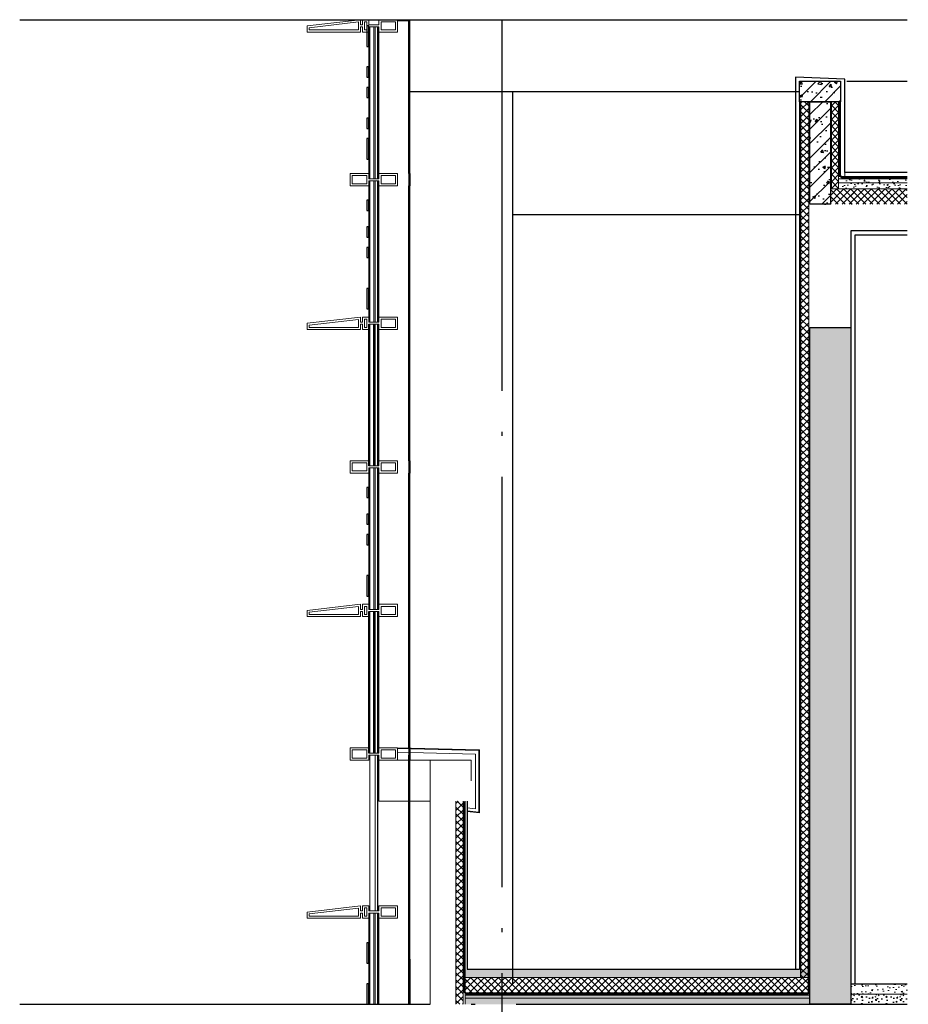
# Model space of a CAD drawing. Extents: x 1147314 to 1218578, y -272074 to -241968.
# Tile 31 of 47: x 1182139 to 1186470, y -251393 to -246593. Entities that reach past the tile are written whole.
import ezdxf

# ---------------------------------------------------------------- set-up
doc = ezdxf.new("R2010")
doc.units = 0
doc.header["$LTSCALE"] = 1000
doc.header["$MEASUREMENT"] = 0
doc.linetypes.add('230303生产综合楼-平面图_t8$0$DOTE', pattern=[2.42, 2, -0.2, 0.02, -0.2])
doc.linetypes.add('DASH', pattern=[0.35, 0.25, -0.1])
for name, color, linetype in [('A-DOOR-FIRE', 4, 'Continuous'), ('A-SECT-SURF', 6, 'Continuous'), ('A-看线', 115, 'Continuous'), ('DOTE', 1, 'Continuous'), ('LY_MC_section A', 140, 'Continuous'), ('PUB_HATCH', 8, 'Continuous'), ('SURFACE', 6, 'Continuous'), ('WALL', 255, 'Continuous'), ('墙身保温', 21, 'Continuous'), ('墙身抹灰', 6, 'Continuous')]:
    doc.layers.add(name, color=color, linetype=linetype)
for name, color, linetype, lineweight in [('A-WALL-INSL', 241, 'Continuous', 0), ('WALL-CURT-GLAZ', 120, 'Continuous', 0), ('WALL-CURT-METL', 211, 'Continuous', 0), ('墙身分层线', 253, 'Continuous', 18)]:
    doc.layers.add(name, color=color, linetype=linetype, lineweight=lineweight)

# ---------------------------------------------------------------- blocks, each defined once
blk = doc.blocks.new('A$C42b86bd6')
at = {"layer": 'A-看线'}
for points in [[(286, 0), (286, -60)], [(290, 0), (290, -60)]]:
    blk.add_lwpolyline(points, dxfattribs=at)
at = {"layer": 'WALL-CURT-METL'}
for points in [[(230, -60), (230, 0), (140, 0), (140, -25), (90, -25), (90, 0), (0, 0), (0, -60), (90, -60), (90, -35), (140, -35), (140, -60)], [(80, -25), (80, -10), (10, -10), (10, -50), (80, -50)], [(220, -50), (220, -10), (150, -10), (150, -35), (150, -50)]]:
    blk.add_lwpolyline(points, close=True, dxfattribs=at)
blk = doc.blocks.new('A$C37e4a2ef')
at = {"layer": 'A-看线'}
for points in [[(196, -60), (196, 0)], [(200, -60), (200, 0)]]:
    blk.add_lwpolyline(points, dxfattribs=at)
at = {"layer": 'WALL-CURT-METL'}
for points in [[(140, -60), (50, -60), (50, -35), (0, -35), (0, -60), (-30, -60), (-30, -35), (-40, -35), (-40, -60), (-300, -60), (-300, -30), (-40, 0), (-40, -25), (-30, -25), (-30, 0), (0, 0), (0, -25), (50, -25), (50, 0), (140, 0)], [(-50, -50), (-50, -11.2), (-290, -38.9), (-290, -50)], [(-20, -10), (-10, -10), (-10, -50), (-20, -50)], [(130, -25), (130, -10), (60, -10), (60, -50), (130, -50)]]:
    blk.add_lwpolyline(points, close=True, dxfattribs=at)
blk = doc.blocks.new('A$C827e71c0')
at = {"layer": 'A-DOOR-FIRE'}
blk.add_blockref('A$C42b86bd6', (-90, 0), dxfattribs=at)
blk = doc.blocks.new('A$Cb5ae1680')
at = {"layer": 'A-看线'}
for points in [[(44, 0), (44, 690)], [(50, 0), (50, 690)], [(196, 25), (196, 665)], [(200, 25), (200, 665)]]:
    blk.add_lwpolyline(points, dxfattribs=at)
at = {"layer": 'LY_MC_section A'}
for points in [[(0, 0), (0, 690)], [(6, 0), (6, 690)], [(25, 0), (25, 690)], [(31, 0), (31, 690)]]:
    blk.add_lwpolyline(points, dxfattribs=at)
blk = doc.blocks.new('A$C071d96ed')
at = {"layer": 'A-看线'}
for points in [[(44, -690), (44, 0)], [(50, -690), (50, 0)], [(196, -665), (196, -25)], [(200, -665), (200, -25)]]:
    blk.add_lwpolyline(points, dxfattribs=at)
at = {"layer": 'WALL-CURT-GLAZ'}
for p, q in [((0, -690), (0, 0)), ((6, -690), (6, 0)), ((25, -690), (25, 0)), ((31, -690), (31, 0))]:
    blk.add_line(p, q, dxfattribs=at)
blk = doc.blocks.new('A$C38d1714a')
at = {"layer": 'A-WALL-INSL'}
blk.add_lwpolyline([(0, 0), (250, 0), (250, -200), (0, -200)], close=True, dxfattribs=at)

msp = doc.modelspace()

# ---------------------------------------------------------------- hatches: boundary and pattern name
at = {"layer": 'PUB_HATCH'}
h = msp.add_hatch(dxfattribs=at)
h.set_pattern_fill('钢筋混凝土', color=256, scale=20, style=0)
h.set_pattern_definition([(45, (23594.324, -61291.733), (-35.355339, 35.355339), []), (50, (23594.32, -61291.73), (143.452037, -12.550427), [15, -165]), (355, (23594.32, -61291.73), (-27.750267, 150.438427), [12, -132]), (100.4514, (23606.28, -61292.78), (115.701876, 137.887908), [12.748038, -140.228422]), (46.1842, (23594.32, -61251.73), (213.44821, -33.103803), [22.5, -247.5]), (96.6356, (23612.11, -61254.5), (186.93254, 194.823574), [19.122058, -210.3426]), (351.1842, (23594.32, -61251.73), (186.93239, 194.82372), [18, -198]), (21, (23614.32, -61261.73), (119.38141, -80.523778), [15, -165]), (326, (23614.32, -61261.73), (48.663066, 145.030009), [12, -132]), (71.4514, (23624.27, -61268.44), (168.044526, 64.5061), [12.748038, -140.228422]), (37.5, (23594.324, -61291.733), (2.431971, 66.5787708), [0, -130.4, 0, -134, 0, -132.5]), (7.5, (23594.32, -61291.73), (52.6139075, 78.8823424), [0, -76.4, 0, -127.4, 0, -50.5]), (327.5, (23549.724, -61291.733), (106.7644872, -4.5109743), [0, -50, 0, -156, 0, -207]), (317.5, (23529.72, -61291.73), (116.637234, 20.0209965), [0, -65, 0, -103.6, 0, -147])])
h.paths.add_polyline_path([(1185940.1, -246892.7), (1186140.1, -246892.7), (1186140.1, -246992.5), (1185940.1, -246992.5)])
h = msp.add_hatch(dxfattribs=at)
h.set_pattern_fill('钢筋混凝土', color=256, scale=20, style=0)
h.set_pattern_definition([(45, (23594.32, -61291.733), (-35.355339, 35.355339), []), (50, (23594.32, -61291.73), (143.452037, -12.550427), [15, -165]), (355, (23594.32, -61291.73), (-27.750267, 150.438427), [12, -132]), (100.4514, (23606.27, -61292.78), (115.701876, 137.887908), [12.748038, -140.228422]), (46.1842, (23594.32, -61251.73), (213.44821, -33.103803), [22.5, -247.5]), (96.6356, (23612.1, -61254.5), (186.93254, 194.823574), [19.122058, -210.3426]), (351.1842, (23594.32, -61251.73), (186.93239, 194.82372), [18, -198]), (21, (23614.32, -61261.73), (119.38141, -80.523778), [15, -165]), (326, (23614.32, -61261.73), (48.663066, 145.030009), [12, -132]), (71.4514, (23624.27, -61268.44), (168.044526, 64.5061), [12.748038, -140.228422]), (37.5, (23594.32, -61291.733), (2.431971, 66.5787708), [0, -130.4, 0, -134, 0, -132.5]), (7.5, (23594.32, -61291.73), (52.6139075, 78.8823424), [0, -76.4, 0, -127.4, 0, -50.5]), (327.5, (23549.72, -61291.733), (106.7644872, -4.5109743), [0, -50, 0, -156, 0, -207]), (317.5, (23529.72, -61291.73), (116.637234, 20.0209965), [0, -65, 0, -103.6, 0, -147])])
h.paths.add_polyline_path([(1185940.1, -246892.7), (1186140.1, -246892.7), (1186140.1, -246992.5), (1185940.1, -246992.5)])
h = msp.add_hatch(dxfattribs=at)
h.set_pattern_fill('钢筋混凝土', color=256, scale=20, style=0)
h.set_pattern_definition([(45, (-1019406.714, 123325.574), (-35.3553391, 35.3553391), []), (50, (-1019406.71, 123325.57), (143.4520365, -12.550427), [15, -165]), (355, (-1019406.71, 123325.57), (-27.750267, 150.438427), [12, -132]), (100.4514, (-1019394.76, 123324.53), (115.701876, 137.887908), [12.748038, -140.228422]), (46.1842, (-1019406.71, 123365.57), (213.44821, -33.103803), [22.5, -247.5]), (96.6356, (-1019388.93, 123362.82), (186.932541, 194.823574), [19.122058, -210.3426]), (351.1842, (-1019406.71, 123365.57), (186.93239, 194.82372), [18, -198]), (21, (-1019386.71, 123355.57), (119.3814104, -80.523778), [15, -165]), (326, (-1019386.71, 123355.57), (48.663066, 145.030009), [12, -132]), (71.4514, (-1019376.77, 123348.86), (168.044526, 64.506099), [12.748038, -140.228422]), (37.5, (-1019406.714, 123325.574), (2.4319711, 66.5787708), [0, -130.4, 0, -134, 0, -132.5]), (7.5, (-1019406.714, 123325.574), (52.6139075, 78.8823424), [0, -76.4, 0, -127.4, 0, -50.5]), (327.5, (-1019451.314, 123325.574), (106.7644872, -4.5109743), [0, -50, 0, -156, 0, -207]), (317.5, (-1019471.31, 123325.57), (116.637234, 20.0209965), [0, -65, 0, -103.6, 0, -147])])
h.paths.add_polyline_path([(1185990.1, -246992.5), (1186090.1, -246992.5), (1186090.1, -247492.7), (1185990.1, -247492.7)])
h = msp.add_hatch(dxfattribs=at)
h.set_pattern_fill('加气混凝土', color=256, scale=20, style=0)
h.set_pattern_definition([(0, (-1019335.9, 118422.37), (120, 240), [0, -240]), (0, (-1019476.3, 118389.97), (120, 240), [0, -240]), (0, (-1019398.3, 118387.57), (120, 240), [0, -240]), (0, (-1019313.1, 118458.37), (120, 240), [0, -240]), (0, (-1019412.7, 118375.57), (120, 240), [0, -240]), (0, (-1019289.1, 118609.57), (120, 240), [0, -240]), (0, (-1019362.3, 118590.37), (120, 240), [0, -240]), (0, (-1019323.9, 118560.37), (120, 240), [0, -240]), (0, (-1019519.5, 118555.57), (120, 240), [0, -240]), (0, (-1019401.9, 118544.77), (120, 240), [0, -240]), (0, (-1019447.5, 118483.57), (120, 240), [0, -240]), (0, (-1019445.1, 118393.57), (120, 240), [0, -240]), (0, (-1019355.1, 118383.97), (120, 240), [0, -240]), (0, (-1019289.1, 118489.57), (120, 240), [0, -240]), (0, (-1019513.5, 118452.37), (120, 240), [0, -240]), (0, (-1019493.1, 118493.17), (120, 240), [0, -240]), (0, (-1019399.5, 118476.37), (120, 240), [0, -240]), (0, (-1019433.1, 118441.57), (120, 240), [0, -240]), (0, (-1019452.3, 118520.77), (120, 240), [0, -240]), (0, (-1019422.3, 118610.77), (120, 240), [0, -240]), (0, (-1019503.9, 118401.97), (120, 240), [0, -240]), (0, (-1019371.9, 118561.57), (120, 240), [0, -240]), (0, (-1019483.5, 118565.17), (120, 240), [0, -240]), (0, (-1019502.7, 118596.37), (120, 240), [0, -240]), (130.601294, (-1019303.854, 118534.425), (-599.99999337, 720.00000315), [10.536622, -4414.8444]), (18.4349488, (-1019320.997, 118538.996), (599.9999978, 239.9999982), [10.842096, -1507.05116]), (90, (-1019321, 118528.71), (120, 240), [10.285714, -469.71426]), (161.565051, (-1019310.71, 118525.282), (-600.000003, 239.9999821), [10.842096, -1507.05116]), (53.1301023, (-1019310.71, 118525.28), (120.0000002, 239.9999999), [11.428572, -1188.5714]), (135, (-1019301.57, 118403), (-120.0000145, 239.9999838), [9.697464, -669.12504]), (45, (-1019315.28, 118403), (119.9999992, 239.999999), [9.697464, -669.12504]), (135, (-1019308.425, 118396.14), (-120.0000145, 239.9999838), [9.697464, -669.12504]), (45, (-1019308.425, 118396.14), (119.9999992, 239.999999), [9.697464, -669.12504]), (116.565051, (-1019417, 118564.14), (-2e-05, 479.999987), [12.77753, -255.5506]), (180, (-1019422.7, 118575.57), (-120, 240), [13.714286, -226.2857]), (63.434949, (-1019442.14, 118564.14), (1e-06, 479.999998), [12.77753, -255.5506]), (116.565051, (-1019436.43, 118552.7), (-2e-05, 479.999987), [12.77753, -255.5506]), (0, (-1019436.43, 118552.7), (120, 240), [13.714286, -226.2857]), (63.434949, (-1019422.71, 118552.7), (1e-06, 479.999998), [12.77753, -255.5506]), (107.102728, (-1019326.711, 118482.996), (-359.999986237, 1200.000001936), [15.544538, -6513.161]), (143.972626, (-1019331.282, 118497.853), (-2279.9999711, 1679.9999981), [15.544538, -3248.808]), (180, (-1019343.85, 118507), (-120, 240), [14.857142, -225.14284]), (36.0273733, (-1019371.282, 118497.853), (2279.99998315, 1679.99998189), [15.544538, -3248.808]), (71.5650511, (-1019375.854, 118484.14), (360.00000185, 1199.99999793), [14.456126, -1503.43712]), (107.102728, (-1019371.2825, 118469.282), (-359.999986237, 1200.000001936), [15.544538, -6513.161]), (143.972626, (-1019358.711, 118460.14), (-2279.9999711, 1679.9999981), [15.544538, -3248.808]), (0, (-1019358.7, 118460.14), (120, 240), [14.857142, -225.14284]), (36.0273733, (-1019343.854, 118460.14), (2279.99998315, 1679.99998189), [15.544538, -3248.808]), (71.5650511, (-1019331.282, 118469.282), (360.00000185, 1199.99999793), [14.456126, -1503.43712]), (150.255118, (-1019324.425, 118594.996), (-360.00000085, 239.99999703), [9.214008, -1925.72784]), (90, (-1019332.43, 118590.42), (120, 240), [9.142858, -470.8571]), (29.7448813, (-1019332.425, 118590.425), (360.0000002, 239.99999888), [9.214008, -1925.72784]), (116.565051, (-1019380.43, 118424.7), (-2e-05, 479.999987), [12.77753, -255.5506]), (168.690067, (-1019386.14, 118436.14), (-1080.0000008, 239.99999398), [11.654902, -2435.8742]), (41.1859251, (-1019406.711, 118430.425), (2999.999981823, 2639.999976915), [12.148738, -5090.3208]), (90, (-1019406.71, 118419), (120, 240), [11.428572, -468.5714]), (138.814074, (-1019397.568, 118410.996), (-2999.999946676, 2640.000016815), [12.148738, -5090.3208]), (16.6992442, (-1019397.568, 118410.996), (3959.999970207, 1199.99998743), [11.93178, -4999.415]), (60.9453959, (-1019386.14, 118414.425), (119.99999968, 239.99999788), [11.766434, -4930.1358]), (109.983106, (-1019480.997, 118525.282), (-600.00000226, 1679.999995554), [13.3768, -5604.879]), (155.556045, (-1019485.568, 118537.853), (-1560.000005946, 719.99998504), [13.809194, -5786.0526]), (24.4439547, (-1019510.711, 118537.853), (1560.00000078, 719.999996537), [13.809194, -5786.0526]), (70.0168934, (-1019515.282, 118525.282), (600.00000181, 1679.99999583), [13.3768, -5604.879]), (109.983106, (-1019510.711, 118512.711), (-600.00000226, 1679.999995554), [13.3768, -5604.879]), (160.016893, (-1019498.14, 118508.14), (-600.00000035, 239.99998907), [13.3768, -2795.751]), (19.9831065, (-1019498.14, 118508.14), (599.9999967, 239.99999962), [13.3768, -2795.751]), (70.0168934, (-1019485.568, 118512.711), (600.00000181, 1679.99999583), [13.3768, -5604.879]), (122.005383, (-1019391.854, 118503.568), (-120.0000161, 239.99998775), [10.781693, -2253.3736]), (18.4349488, (-1019407.854, 118509.282), (599.9999978, 239.9999982), [10.842096, -1507.05116]), (90, (-1019407.85, 118499), (120, 240), [10.285714, -469.71426]), (161.565051, (-1019397.57, 118495.568), (-600.000003, 239.9999821), [10.842096, -1507.05116]), (54.4623222, (-1019397.568, 118495.568), (839.99999878, 1199.9999982), [9.831228, -4119.2846]), (116.565051, (-1019461.57, 118445.28), (-2e-05, 479.999987), [12.77753, -255.5506]), (180, (-1019467.28, 118456.7), (-120, 240), [12.571428, -227.42856]), (59.0362434, (-1019486.711, 118445.282), (120.0000004, 239.99999884), [13.32789, -2785.5288]), (120.963756, (-1019479.854, 118433.853), (-120.0000164, 239.99998898), [13.32789, -2785.5288]), (0, (-1019479.85, 118433.85), (120, 240), [12.571428, -227.42856]), (63.434949, (-1019467.28, 118433.85), (1e-06, 479.999998), [12.77753, -255.5506])])
h.paths.add_polyline_path([(1185990.1, -248092.7), (1186190.1, -248092.7), (1186190.1, -251392.7), (1185990.1, -251392.7)])
h = msp.add_hatch(dxfattribs=at)
h.set_pattern_fill('加气混凝土', color=256, scale=10, style=0)
h.set_pattern_definition([(0, (31537.29, -30923.52), (60, 120), [0, -120]), (0, (31467.09, -30939.72), (60, 120), [0, -120]), (0, (31506.09, -30940.92), (60, 120), [0, -120]), (0, (31548.69, -30905.52), (60, 120), [0, -120]), (0, (31498.89, -30946.92), (60, 120), [0, -120]), (0, (31560.69, -30829.92), (60, 120), [0, -120]), (0, (31524.09, -30839.52), (60, 120), [0, -120]), (0, (31543.29, -30854.52), (60, 120), [0, -120]), (0, (31445.49, -30856.92), (60, 120), [0, -120]), (0, (31504.29, -30862.32), (60, 120), [0, -120]), (0, (31481.49, -30892.92), (60, 120), [0, -120]), (0, (31482.69, -30937.92), (60, 120), [0, -120]), (0, (31527.69, -30942.72), (60, 120), [0, -120]), (0, (31560.69, -30889.92), (60, 120), [0, -120]), (0, (31448.49, -30908.52), (60, 120), [0, -120]), (0, (31458.69, -30888.12), (60, 120), [0, -120]), (0, (31505.49, -30896.52), (60, 120), [0, -120]), (0, (31488.69, -30913.92), (60, 120), [0, -120]), (0, (31479.09, -30874.32), (60, 120), [0, -120]), (0, (31494.09, -30829.32), (60, 120), [0, -120]), (0, (31453.29, -30933.72), (60, 120), [0, -120]), (0, (31519.29, -30853.92), (60, 120), [0, -120]), (0, (31463.49, -30852.12), (60, 120), [0, -120]), (0, (31453.89, -30836.52), (60, 120), [0, -120]), (130.601294, (31553.3207, -30867.492), (-299.999996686, 360.000001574), [5.268311, -2207.4222]), (18.4349488, (31544.75, -30865.206), (299.9999989, 119.9999991), [5.421048, -753.52558]), (90, (31544.75, -30870.35), (60, 120), [5.142857, -234.85713]), (161.565051, (31549.892, -30872.063), (-300.0000015, 119.99999105), [5.421048, -753.52558]), (53.1301023, (31549.892, -30872.063), (60.0000001, 119.99999994), [5.714286, -594.2857]), (135, (31554.464, -30933.206), (-60.0000073, 119.9999919), [4.848732, -334.56252]), (45, (31547.606, -30933.206), (59.9999996, 119.9999995), [4.848732, -334.56252]), (135, (31551.035, -30936.635), (-60.0000073, 119.9999919), [4.848732, -334.56252]), (45, (31551.035, -30936.635), (59.9999996, 119.9999995), [4.848732, -334.56252]), (116.565051, (31496.75, -30852.63), (-1e-05, 239.999993), [6.388765, -127.7753]), (180, (31493.89, -30846.92), (-60, 120), [6.857143, -113.14285]), (63.434949, (31484.18, -30852.63), (5e-07, 239.999999), [6.388765, -127.7753]), (116.565051, (31487.03, -30858.35), (-1e-05, 239.999993), [6.388765, -127.7753]), (0, (31487.03, -30858.35), (60, 120), [6.857143, -113.14285]), (63.434949, (31493.89, -30858.35), (5e-07, 239.999999), [6.388765, -127.7753]), (107.102728, (31541.892, -30893.2063), (-179.999993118, 600.000000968), [7.772269, -3256.5805]), (143.972626, (31539.606, -30885.778), (-1139.99998555, 839.99999905), [7.772269, -1624.404]), (180, (31533.32, -30881.21), (-60, 120), [7.428571, -112.57142]), (36.0273733, (31519.606, -30885.778), (1139.999991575, 839.999990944), [7.772269, -1624.404]), (71.5650511, (31517.32, -30892.635), (180.00000092, 599.99999897), [7.228063, -751.71856]), (107.102728, (31519.6064, -30900.0635), (-179.999993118, 600.000000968), [7.772269, -3256.5805]), (143.972626, (31525.892, -30904.635), (-1139.99998555, 839.99999905), [7.772269, -1624.404]), (0, (31525.89, -30904.63), (60, 120), [7.428571, -112.57142]), (36.0273733, (31533.321, -30904.635), (1139.999991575, 839.999990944), [7.772269, -1624.404]), (71.5650511, (31539.606, -30900.063), (180.00000092, 599.99999897), [7.228063, -751.71856]), (150.255118, (31543.035, -30837.206), (-180.00000043, 119.99999851), [4.607004, -962.86392]), (90, (31539.035, -30839.49), (60, 120), [4.571429, -235.42855]), (29.7448813, (31539.035, -30839.492), (180.0000001, 119.99999944), [4.607004, -962.86392]), (116.565051, (31515.03, -30922.35), (-1e-05, 239.999993), [6.388765, -127.7753]), (168.690067, (31512.178, -30916.635), (-540.0000004, 119.99999699), [5.827451, -1217.9371]), (41.1859251, (31501.892, -30919.492), (1499.999990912, 1319.999988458), [6.074369, -2545.1604]), (90, (31501.89, -30925.206), (60, 120), [5.714286, -234.2857]), (138.814074, (31506.4635, -30929.2063), (-1499.999973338, 1320.000008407), [6.074369, -2545.1604]), (16.6992442, (31506.4635, -30929.2063), (1979.999985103, 599.999993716), [5.96589, -2499.7075]), (60.9453959, (31512.178, -30927.492), (59.99999984, 119.999998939), [5.883217, -2465.0679]), (109.983106, (31464.749, -30872.0635), (-300.00000113, 839.999997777), [6.6884, -2802.4395]), (155.556045, (31462.4635, -30865.7777), (-780.000002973, 359.99999252), [6.904597, -2893.0263]), (24.4439547, (31449.892, -30865.7777), (780.00000039, 359.999998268), [6.904597, -2893.0263]), (70.0168934, (31447.6064, -30872.0635), (300.000000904, 839.999997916), [6.6884, -2802.4395]), (109.983106, (31449.892, -30878.349), (-300.00000113, 839.999997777), [6.6884, -2802.4395]), (160.016893, (31456.178, -30880.635), (-300.00000018, 119.99999453), [6.6884, -1397.8755]), (19.9831065, (31456.178, -30880.635), (299.99999835, 119.99999981), [6.6884, -1397.8755]), (70.0168934, (31462.4635, -30878.349), (300.000000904, 839.999997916), [6.6884, -2802.4395]), (122.005383, (31509.321, -30882.92), (-60.00000805, 119.99999387), [5.390846, -1126.6868]), (18.4349488, (31501.32, -30880.063), (299.9999989, 119.9999991), [5.421048, -753.52558]), (90, (31501.32, -30885.206), (60, 120), [5.142857, -234.85713]), (161.565051, (31506.464, -30886.92), (-300.0000015, 119.99999105), [5.421048, -753.52558]), (54.4623222, (31506.4635, -30886.9206), (419.99999939, 599.9999991), [4.915614, -2059.6423]), (116.565051, (31474.46, -30912.06), (-1e-05, 239.999993), [6.388765, -127.7753]), (180, (31471.61, -30906.35), (-60, 120), [6.285714, -113.71428]), (59.0362434, (31461.892, -30912.063), (60.000000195, 119.99999942), [6.663946, -1392.7644]), (120.963756, (31465.321, -30917.778), (-60.0000082, 119.99999449), [6.663946, -1392.7644]), (0, (31465.32, -30917.78), (60, 120), [6.285714, -113.71428]), (63.434949, (31471.61, -30917.78), (5e-07, 239.999999), [6.388765, -127.7753])])
h.paths.add_polyline_path([(1185990.1, -251392.7), (1185990.1, -251362.7), (1184310.1, -251362.7), (1184310.1, -251392.7)])
h = msp.add_hatch(dxfattribs=at)
h.set_pattern_fill('加气混凝土', color=256, scale=10, style=0)
h.set_pattern_definition([(0, (34230.28, -30786.74), (60, 120), [0, -120]), (0, (34160.08, -30802.94), (60, 120), [0, -120]), (0, (34199.08, -30804.14), (60, 120), [0, -120]), (0, (34241.68, -30768.74), (60, 120), [0, -120]), (0, (34191.88, -30810.14), (60, 120), [0, -120]), (0, (34253.68, -30693.14), (60, 120), [0, -120]), (0, (34217.08, -30702.74), (60, 120), [0, -120]), (0, (34236.28, -30717.74), (60, 120), [0, -120]), (0, (34138.48, -30720.14), (60, 120), [0, -120]), (0, (34197.28, -30725.54), (60, 120), [0, -120]), (0, (34174.48, -30756.14), (60, 120), [0, -120]), (0, (34175.68, -30801.14), (60, 120), [0, -120]), (0, (34220.68, -30805.94), (60, 120), [0, -120]), (0, (34253.68, -30753.14), (60, 120), [0, -120]), (0, (34141.48, -30771.74), (60, 120), [0, -120]), (0, (34151.68, -30751.34), (60, 120), [0, -120]), (0, (34198.48, -30759.74), (60, 120), [0, -120]), (0, (34181.68, -30777.14), (60, 120), [0, -120]), (0, (34172.08, -30737.54), (60, 120), [0, -120]), (0, (34187.08, -30692.54), (60, 120), [0, -120]), (0, (34146.28, -30796.94), (60, 120), [0, -120]), (0, (34212.28, -30717.14), (60, 120), [0, -120]), (0, (34156.48, -30715.34), (60, 120), [0, -120]), (0, (34146.88, -30699.74), (60, 120), [0, -120]), (130.601294, (34246.3045, -30730.715), (-299.999996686, 360.000001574), [5.268311, -2207.4222]), (18.4349488, (34237.733, -30728.43), (299.9999989, 119.9999991), [5.421048, -753.52558]), (90, (34237.733, -30733.57), (60, 120), [5.142857, -234.85713]), (161.565051, (34242.876, -30735.287), (-300.0000015, 119.99999105), [5.421048, -753.52558]), (53.1301023, (34242.876, -30735.287), (60.0000001, 119.99999994), [5.714286, -594.2857]), (135, (34247.447, -30796.43), (-60.0000073, 119.9999919), [4.848732, -334.56252]), (45, (34240.59, -30796.43), (59.9999996, 119.9999995), [4.848732, -334.56252]), (135, (34244.02, -30799.86), (-60.0000073, 119.9999919), [4.848732, -334.56252]), (45, (34244.02, -30799.86), (59.9999996, 119.9999995), [4.848732, -334.56252]), (116.565051, (34189.73, -30715.86), (-1e-05, 239.999993), [6.388765, -127.7753]), (180, (34186.88, -30710.14), (-60, 120), [6.857143, -113.14285]), (63.434949, (34177.16, -30715.86), (5e-07, 239.999999), [6.388765, -127.7753]), (116.565051, (34180.02, -30721.57), (-1e-05, 239.999993), [6.388765, -127.7753]), (0, (34180.02, -30721.57), (60, 120), [6.857143, -113.14285]), (63.434949, (34186.88, -30721.57), (5e-07, 239.999999), [6.388765, -127.7753]), (107.102728, (34234.876, -30756.4296), (-179.999993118, 600.000000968), [7.772269, -3256.5805]), (143.972626, (34232.59, -30749.001), (-1139.99998555, 839.99999905), [7.772269, -1624.404]), (180, (34226.3, -30744.43), (-60, 120), [7.428571, -112.57142]), (36.0273733, (34212.59, -30749.001), (1139.999991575, 839.999990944), [7.772269, -1624.404]), (71.5650511, (34210.304, -30755.858), (180.00000092, 599.99999897), [7.228063, -751.71856]), (107.102728, (34212.59, -30763.2867), (-179.999993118, 600.000000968), [7.772269, -3256.5805]), (143.972626, (34218.876, -30767.858), (-1139.99998555, 839.99999905), [7.772269, -1624.404]), (0, (34218.88, -30767.86), (60, 120), [7.428571, -112.57142]), (36.0273733, (34226.3045, -30767.858), (1139.999991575, 839.999990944), [7.772269, -1624.404]), (71.5650511, (34232.59, -30763.287), (180.00000092, 599.99999897), [7.228063, -751.71856]), (150.255118, (34236.019, -30700.43), (-180.00000043, 119.99999851), [4.607004, -962.86392]), (90, (34232.02, -30702.715), (60, 120), [4.571429, -235.42855]), (29.7448813, (34232.019, -30702.715), (180.0000001, 119.99999944), [4.607004, -962.86392]), (116.565051, (34208.02, -30785.57), (-1e-05, 239.999993), [6.388765, -127.7753]), (168.690067, (34205.162, -30779.858), (-540.0000004, 119.99999699), [5.827451, -1217.9371]), (41.1859251, (34194.876, -30782.715), (1499.999990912, 1319.999988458), [6.074369, -2545.1604]), (90, (34194.876, -30788.43), (60, 120), [5.714286, -234.2857]), (138.814074, (34199.4473, -30792.4296), (-1499.999973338, 1320.000008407), [6.074369, -2545.1604]), (16.6992442, (34199.4473, -30792.4296), (1979.999985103, 599.999993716), [5.96589, -2499.7075]), (60.9453959, (34205.1616, -30790.715), (59.99999984, 119.999998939), [5.883217, -2465.0679]), (109.983106, (34157.733, -30735.2867), (-300.00000113, 839.999997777), [6.6884, -2802.4395]), (155.556045, (34155.4473, -30729.001), (-780.000002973, 359.99999252), [6.904597, -2893.0263]), (24.4439547, (34142.876, -30729.001), (780.00000039, 359.999998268), [6.904597, -2893.0263]), (70.0168934, (34140.59, -30735.2867), (300.000000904, 839.999997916), [6.6884, -2802.4395]), (109.983106, (34142.876, -30741.5724), (-300.00000113, 839.999997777), [6.6884, -2802.4395]), (160.016893, (34149.162, -30743.858), (-300.00000018, 119.99999453), [6.6884, -1397.8755]), (19.9831065, (34149.162, -30743.858), (299.99999835, 119.99999981), [6.6884, -1397.8755]), (70.0168934, (34155.4473, -30741.5724), (300.000000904, 839.999997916), [6.6884, -2802.4395]), (122.005383, (34202.304, -30746.144), (-60.00000805, 119.99999387), [5.390846, -1126.6868]), (18.4349488, (34194.304, -30743.287), (299.9999989, 119.9999991), [5.421048, -753.52558]), (90, (34194.304, -30748.43), (60, 120), [5.142857, -234.85713]), (161.565051, (34199.447, -30750.144), (-300.0000015, 119.99999105), [5.421048, -753.52558]), (54.4623222, (34199.447, -30750.144), (419.99999939, 599.9999991), [4.915614, -2059.6423]), (116.565051, (34167.45, -30775.29), (-1e-05, 239.999993), [6.388765, -127.7753]), (180, (34164.59, -30769.57), (-60, 120), [6.285714, -113.71428]), (59.0362434, (34154.876, -30775.287), (60.000000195, 119.99999942), [6.663946, -1392.7644]), (120.963756, (34158.304, -30781.001), (-60.0000082, 119.99999449), [6.663946, -1392.7644]), (0, (34158.3, -30781), (60, 120), [6.285714, -113.71428]), (63.434949, (34164.59, -30781), (5e-07, 239.999999), [6.388765, -127.7753])])
h.paths.add_polyline_path([(1186465.1, -251392.7), (1186465.1, -251342.7), (1186190.1, -251342.7), (1186190.1, -251392.7)])
at = {"layer": '墙身保温'}
h = msp.add_hatch(dxfattribs=at)
h.set_pattern_fill('ANSI37', color=256, scale=15, style=0)
h.set_pattern_definition([(45, (7383.777, -5276.613), (-16.83798023, 16.83798023), []), (135, (7383.777, -5276.613), (-16.83798023, -16.83798023), [])])
h.paths.add_polyline_path([(1185945.2, -246992.5), (1185985.1, -246992.5), (1185985.1, -251261.7), (1185945, -251261.7)])
h = msp.add_hatch(dxfattribs=at)
h.set_pattern_fill('ANSI37', color=256, scale=15, style=0)
h.set_pattern_definition([(45, (6999.951, -4476.613), (-16.83798023, 16.83798023), []), (135, (6999.951, -4476.613), (-16.83798023, -16.83798023), [])])
h.paths.add_polyline_path([(1186095.1, -246992.5), (1186130.1, -246992.5), (1186130.1, -247417.7), (1186095.1, -247417.7)])
h = msp.add_hatch(dxfattribs=at)
h.set_pattern_fill('ANSI37', color=256, scale=15, style=0)
h.set_pattern_definition([(45, (29722.678, -27042.92), (-16.83798023, 16.83798023), []), (135, (29722.678, -27042.92), (-16.83798023, -16.83798023), [])])
h.paths.add_polyline_path([(1186465.1, -247492.7), (1186465.1, -247417.7), (1186090.1, -247417.7), (1186090.1, -247492.7)])
h = msp.add_hatch(dxfattribs=at)
h.set_pattern_fill('ANSI37', color=256, scale=15, style=0)
h.set_pattern_definition([(45, (29722.678, -27042.92), (-16.83798023, 16.83798023), []), (135, (29722.678, -27042.92), (-16.83798023, -16.83798023), [])])
h.paths.add_polyline_path([(1186465.1, -247492.7), (1186465.1, -247417.7), (1186190.1, -247417.7), (1186190.1, -247492.7)])
h = msp.add_hatch(dxfattribs=at)
h.set_pattern_fill('ANSI37', color=256, scale=15, style=0)
h.set_pattern_definition([(45, (27857.695, -30551.919), (-16.83798023, 16.83798023), []), (135, (27857.695, -30551.919), (-16.83798023, -16.83798023), [])])
h.paths.add_polyline_path([(1184300.1, -250402.7), (1184265.1, -250402.7), (1184265.1, -251392.7), (1184300.1, -251392.7)])
h = msp.add_hatch(dxfattribs=at)
h.set_pattern_fill('ANSI37', color=256, scale=15, style=0)
h.set_pattern_definition([(45, (27937.7, -30886.92), (-16.83798023, 16.83798023), []), (135, (27937.7, -30886.92), (-16.83798023, -16.83798023), [])])
h.paths.add_polyline_path([(1185990.1, -251336.7), (1185990.1, -251261.7), (1184310.1, -251261.7), (1184310.1, -251336.7)])
at = {"layer": '墙身分层线'}
h = msp.add_hatch(dxfattribs=at)
h.set_pattern_fill('混凝土', color=256, scale=10)
h.set_pattern_definition([(50, (33358.06, -26921.92), (71.7260183, -6.2752135), [7.5, -82.5]), (355, (33358.06, -26921.92), (-13.8751334, 75.2192134), [6, -66]), (100.4514, (33364.04, -26922.44), (57.850938, 68.9439542), [6.374019, -70.114211]), (46.1842, (33358.06, -26901.92), (106.724105, -16.5519014), [11.25, -123.75]), (96.6356, (33366.95, -26903.3), (93.466271, 97.411787), [9.561029, -105.1713]), (351.1842, (33358.06, -26901.92), (93.466195, 97.41186), [9, -99]), (21, (33368.06, -26906.92), (59.6907052, -40.261889), [7.5, -82.5]), (326, (33368.06, -26906.92), (24.331533, 72.5150045), [6, -66]), (71.4514, (33373.035, -26910.275), (84.022263, 32.2530497), [6.374019, -70.114211]), (37.5, (33358.06, -26921.92), (1.21598553, 33.2893854), [0, -65.2, 0, -67, 0, -66.25]), (7.5, (33358.06, -26921.92), (26.3069537, 39.4411712), [0, -38.2, 0, -63.7, 0, -25.25]), (327.5, (33335.76, -26921.92), (53.3822436, -2.2554872), [0, -25, 0, -78, 0, -103.5]), (317.5, (33325.76, -26921.92), (58.318617, 10.0104982), [0, -32.5, 0, -51.8, 0, -73.5])])
h.paths.add_polyline_path([(1186465.1, -247417.7), (1186465.1, -247367.7), (1186130.1, -247367.7), (1186130.1, -247417.7)])
h = msp.add_hatch(dxfattribs=at)
h.set_pattern_fill('混凝土', color=256, scale=10)
h.set_pattern_definition([(50, (31573.086, -30765.92), (71.7260183, -6.2752135), [7.5, -82.5]), (355, (31573.086, -30765.92), (-13.8751334, 75.2192134), [6, -66]), (100.4514, (31579.06, -30766.444), (57.850938, 68.9439542), [6.374019, -70.114211]), (46.1842, (31573.09, -30745.92), (106.724105, -16.5519014), [11.25, -123.75]), (96.6356, (31581.98, -30747.3), (93.466271, 97.411787), [9.561029, -105.1713]), (351.1842, (31573.09, -30745.92), (93.466195, 97.41186), [9, -99]), (21, (31583.086, -30750.92), (59.6907052, -40.261889), [7.5, -82.5]), (326, (31583.086, -30750.92), (24.331533, 72.5150045), [6, -66]), (71.4514, (31588.06, -30754.276), (84.022263, 32.2530497), [6.374019, -70.114211]), (37.5, (31573.086, -30765.92), (1.21598553, 33.2893854), [0, -65.2, 0, -67, 0, -66.25]), (7.5, (31573.086, -30765.92), (26.3069537, 39.4411712), [0, -38.2, 0, -63.7, 0, -25.25]), (327.5, (31550.786, -30765.92), (53.3822436, -2.2554872), [0, -25, 0, -78, 0, -103.5]), (317.5, (31540.786, -30765.92), (58.318617, 10.0104982), [0, -32.5, 0, -51.8, 0, -73.5])])
h.paths.add_polyline_path([(1185990.1, -251261.7), (1185990.1, -251221.7), (1184310.1, -251221.7), (1184310.1, -251261.7)])
h = msp.add_hatch(dxfattribs=at)
h.set_pattern_fill('混凝土', color=256, scale=10)
h.set_pattern_definition([(50, (34194.876, -30750.144), (71.7260183, -6.2752135), [7.5, -82.5]), (355, (34194.876, -30750.144), (-13.8751334, 75.2192134), [6, -66]), (100.4514, (34200.85, -30750.67), (57.850938, 68.9439542), [6.374019, -70.114211]), (46.1842, (34194.88, -30730.14), (106.724105, -16.5519014), [11.25, -123.75]), (96.6356, (34203.77, -30731.52), (93.466271, 97.411787), [9.561029, -105.1713]), (351.1842, (34194.88, -30730.14), (93.466195, 97.41186), [9, -99]), (21, (34204.876, -30735.144), (59.6907052, -40.261889), [7.5, -82.5]), (326, (34204.876, -30735.144), (24.331533, 72.5150045), [6, -66]), (71.4514, (34209.85, -30738.5), (84.022263, 32.2530497), [6.374019, -70.114211]), (37.5, (34194.876, -30750.144), (1.21598553, 33.2893854), [0, -65.2, 0, -67, 0, -66.25]), (7.5, (34194.876, -30750.144), (26.3069537, 39.4411712), [0, -38.2, 0, -63.7, 0, -25.25]), (327.5, (34172.576, -30750.144), (53.3822436, -2.2554872), [0, -25, 0, -78, 0, -103.5]), (317.5, (34162.576, -30750.144), (58.318617, 10.0104982), [0, -32.5, 0, -51.8, 0, -73.5])])
h.paths.add_polyline_path([(1186465.1, -251342.7), (1186465.1, -251292.7), (1186190.1, -251292.7), (1186190.1, -251342.7)])
h = msp.add_hatch(dxfattribs=at)
h.set_pattern_fill('混凝土', color=256, scale=10)
h.set_pattern_definition([(50, (31573.086, -30886.92), (71.7260183, -6.2752135), [7.5, -82.5]), (355, (31573.09, -30886.92), (-13.8751334, 75.2192134), [6, -66]), (100.4514, (31579.064, -30887.444), (57.850938, 68.9439542), [6.374019, -70.114211]), (46.1842, (31573.09, -30866.92), (106.724105, -16.5519014), [11.25, -123.75]), (96.6356, (31581.98, -30868.3), (93.466271, 97.411787), [9.561029, -105.1713]), (351.1842, (31573.09, -30866.92), (93.466195, 97.41186), [9, -99]), (21, (31583.086, -30871.92), (59.6907052, -40.261889), [7.5, -82.5]), (326, (31583.09, -30871.92), (24.331533, 72.5150045), [6, -66]), (71.4514, (31588.06, -30875.276), (84.022263, 32.2530497), [6.374019, -70.114211]), (37.5, (31573.086, -30886.92), (1.21598553, 33.2893854), [0, -65.2, 0, -67, 0, -66.25]), (7.5, (31573.086, -30886.92), (26.3069537, 39.4411712), [0, -38.2, 0, -63.7, 0, -25.25]), (327.5, (31550.786, -30886.92), (53.3822436, -2.2554872), [0, -25, 0, -78, 0, -103.5]), (317.5, (31540.786, -30886.92), (58.318617, 10.0104982), [0, -32.5, 0, -51.8, 0, -73.5])])
h.paths.add_polyline_path([(1185990.1, -251362.7), (1185990.1, -251347.6), (1184310.1, -251347.7), (1184310.1, -251362.7)])

# ---------------------------------------------------------------- linework, layer by layer
at = {"layer": 'A-SECT-SURF'}
msp.add_line((1186190.1, -251292.7), (1186465.1, -251292.7), dxfattribs=at)
msp.add_lwpolyline([(1186190.1, -251292.7), (1186465.1, -251292.7)], dxfattribs=at)
at = {"layer": 'A-WALL-INSL'}
for points in [[(1184140.1, -250202.7), (1184340.1, -250202.7)], [(1184340.1, -250202.7), (1184340.1, -250302.7)], [(1184040.1, -251392.7), (1184040.1, -250402.7), (1184140.1, -250402.7), (1184140.1, -251392.7)]]:
    msp.add_lwpolyline(points, dxfattribs=at)
at = {"layer": 'A-看线'}
for p, q in [((1184040.1, -246592.7), (1186465.1, -246592.7)), ((1184040.1, -246942.7), (1185940.1, -246942.7)), ((1184540.1, -247542.7), (1185940.1, -247542.7))]:
    msp.add_line(p, q, dxfattribs=at)
for points in [[(1183980.1, -246592.7), (1184040.1, -246592.7)], [(1183980.1, -246596.7), (1184040.1, -246596.7)], [(1183884.1, -247367.7), (1183884.1, -246627.7)], [(1183890.1, -247367.7), (1183890.1, -246627.7)], [(1184036.1, -247342.7), (1184036.1, -246652.7)], [(1184040.1, -247342.7), (1184040.1, -246652.7)], [(1184040.1, -247342.7), (1184040.1, -246652.7)], [(1186170.1, -246892.7), (1186465.1, -246892.7)], [(1184540.1, -246942.7), (1184540.1, -251292.7)], [(1185940.1, -246992.5), (1185940.1, -251221.7)], [(1185940.1, -247492.7), (1185940.1, -251221.7)], [(1183884.1, -250937.7), (1183884.1, -250177.7)], [(1184036.1, -250912.7), (1184036.1, -250177.7)], [(1184040.1, -250912.7), (1184040.1, -250202.7)], [(1183884.1, -251392.7), (1183884.1, -250947.7)], [(1183890.1, -251392.7), (1183890.1, -250947.7)], [(1184036.1, -251392.7), (1184036.1, -250972.7)], [(1184040.1, -251392.7), (1184040.1, -250972.7)], [(1184040.1, -251172.7), (1184040.1, -251392.7)]]:
    msp.add_lwpolyline(points, dxfattribs=at)
at = {"layer": 'DOTE', "linetype": '230303生产综合楼-平面图_t8$0$DOTE'}
for points in [[(1182138.7, -246592.7), (1186465.1, -246592.7)], [(1184490.1, -270181.3), (1184490.1, -246592.7)], [(1182138.7, -251392.7), (1186465.1, -251392.7)]]:
    msp.add_lwpolyline(points, dxfattribs=at)
at = {"layer": 'LY_MC_section A', "color": 41}
for points in [[(1183840.1, -246622.6), (1183830.1, -246622.6), (1183830.1, -246722.6), (1183840.1, -246722.6)], [(1183840.1, -246822.6), (1183830.1, -246822.6), (1183830.1, -246872.6), (1183840.1, -246872.6)], [(1183840.1, -246922.6), (1183830.1, -246922.6), (1183830.1, -246972.6), (1183840.1, -246972.6)], [(1183840.1, -247072.6), (1183830.1, -247072.6), (1183830.1, -247122.7), (1183840.1, -247122.7)], [(1183840.1, -247172.6), (1183830.1, -247172.6), (1183830.1, -247272.6), (1183840.1, -247272.6)], [(1183840.1, -247472.7), (1183830.1, -247472.7), (1183830.1, -247522.7), (1183840.1, -247522.7)], [(1183840.1, -247602.7), (1183830.1, -247602.7), (1183830.1, -247652.7), (1183840.1, -247652.7)], [(1183840.1, -247702.7), (1183830.1, -247702.7), (1183830.1, -247752.7), (1183840.1, -247752.7)], [(1183840.1, -247902.7), (1183830.1, -247902.7), (1183830.1, -248002.7), (1183840.1, -248002.7)], [(1183840.1, -248872.7), (1183830.1, -248872.7), (1183830.1, -248922.7), (1183840.1, -248922.7)], [(1183840.1, -249002.7), (1183830.1, -249002.7), (1183830.1, -249052.7), (1183840.1, -249052.7)], [(1183840.1, -249102.7), (1183830.1, -249102.7), (1183830.1, -249152.7), (1183840.1, -249152.7)], [(1183840.1, -249302.7), (1183830.1, -249302.7), (1183830.1, -249402.7), (1183840.1, -249402.7)], [(1183840.1, -251092.7), (1183830.1, -251092.7), (1183830.1, -251192.7), (1183840.1, -251192.7)], [(1183840.1, -251292.7), (1183830.1, -251292.7), (1183830.1, -251392.7), (1183840.1, -251392.7)]]:
    msp.add_lwpolyline(points, close=True, dxfattribs=at)
at = {"layer": 'SURFACE'}
for points in [[(1186160.1, -246992.5), (1186160.1, -246882.7), (1185920.1, -246872.7), (1185920.1, -246992.5)], [(1185920.1, -246992.5), (1185920.1, -251221.7)], [(1185940.1, -246992.5), (1185940.1, -251221.7)], [(1185945.1, -246992.5), (1185945.1, -251261.7)]]:
    msp.add_lwpolyline(points, dxfattribs=at)
at = {"layer": 'WALL'}
for points in [[(1185940.1, -246892.7), (1186140.1, -246892.7), (1186140.1, -246992.5), (1185940.1, -246992.5)], [(1185990.1, -246992.5), (1186090.1, -246992.5), (1186090.1, -247492.7), (1185990.1, -247492.7)], [(1185990.1, -248092.7), (1186190.1, -248092.7), (1186190.1, -251392.7), (1185990.1, -251392.7)]]:
    msp.add_lwpolyline(points, close=True, dxfattribs=at)
at = {"layer": 'WALL-CURT-GLAZ'}
for p, q in [((1183840.1, -247367.7), (1183840.1, -246627.7)), ((1183846.1, -247367.7), (1183846.1, -246627.7)), ((1183865.1, -247367.7), (1183865.1, -246627.7)), ((1183871.1, -247367.7), (1183871.1, -246627.7)), ((1183846.1, -250937.7), (1183846.1, -250177.7)), ((1183871.1, -250937.7), (1183871.1, -250177.7)), ((1184320.1, -250434.2), (1184360.1, -250439.7)), ((1184320.1, -250448.9), (1184377.1, -250456.7)), ((1184320.1, -250452.2), (1184380.1, -250459.7)), ((1183840.1, -251392.7), (1183840.1, -250947.7)), ((1183846.1, -251392.7), (1183846.1, -250947.7)), ((1183865.1, -251392.7), (1183865.1, -250947.7)), ((1183871.1, -251392.7), (1183871.1, -250947.7))]:
    msp.add_line(p, q, dxfattribs=at)
for points in [[(1183980.1, -250142.7), (1184380.1, -250152.7), (1184380.1, -250459.7)], [(1183980.1, -250145.7), (1184377.1, -250155.7), (1184377.1, -250456.7)], [(1183980.1, -250162.7), (1184360.1, -250172.7), (1184360.1, -250439.7)]]:
    msp.add_lwpolyline(points, dxfattribs=at)
at = {"layer": '墙身分层线'}
for p, q in [((1185985.1, -251261.7), (1185985.1, -246992.5)), ((1186090.1, -247447.7), (1186090.1, -246992.5)), ((1186095.1, -247417.7), (1186095.1, -246992.5)), ((1186130.1, -247417.7), (1186130.1, -246992.5)), ((1186140.1, -247357.7), (1186140.1, -246992.5)), ((1186160.1, -247357.7), (1186160.1, -246992.5)), ((1186465.1, -247357.7), (1186130.1, -247357.7)), ((1186465.1, -247367.7), (1186130.1, -247367.7)), ((1186465.1, -247387.7), (1186130.1, -247387.7)), ((1186465.1, -247417.7), (1186090.1, -247417.7)), ((1186465.1, -247417.7), (1186190.1, -247417.7)), ((1184265.1, -251392.7), (1184265.1, -250402.7)), ((1184300.1, -251362.7), (1184300.1, -250402.7)), ((1184300.1, -251392.7), (1184300.1, -250402.7)), ((1184310.1, -251392.7), (1184310.1, -250402.7)), ((1185990.1, -251261.7), (1184310.1, -251261.7)), ((1185990.1, -251336.6), (1184310.1, -251336.7)), ((1185990.1, -251347.6), (1184310.1, -251347.7)), ((1185990.1, -251362.7), (1184310.1, -251362.7)), ((1186465.1, -251342.7), (1186190.1, -251342.7))]:
    msp.add_line(p, q, dxfattribs=at)
at = {"layer": '墙身分层线', "color": 6, "linetype": 'DASH', "ltscale": 0.1, "const_width": 10}
for points in [[(1186135.1, -246992.5), (1186135.1, -247342.7, 0.414214), (1186155.1, -247362.7), (1186465.1, -247362.7)], [(1184305.1, -250402.7), (1184305.1, -251322.7, 0.414213), (1184325.1, -251342.7), (1185985.1, -251342.7)]]:
    msp.add_lwpolyline(points, format="xyb", dxfattribs=at)
msp.add_lwpolyline([(1185985.1, -251342.7), (1185985.1, -250747.7)], dxfattribs=at)
at = {"layer": '墙身抹灰'}
msp.add_line((1184260.1, -250202.7), (1184260.1, -250202.7), dxfattribs=at)
for points in [[(1186465.1, -247337.7), (1186160.1, -247337.7), (1186160.1, -246992.5)], [(1186465.1, -247622.7), (1186190.1, -247622.7), (1186190.1, -251292.7)], [(1186465.1, -247642.7), (1186210.1, -247642.7), (1186210.1, -251292.7)], [(1184320.1, -250402.7), (1184320.1, -251221.7), (1185940.1, -251221.7)]]:
    msp.add_lwpolyline(points, dxfattribs=at)

# ---------------------------------------------------------------- block references
at = {"layer": 'A-DOOR-FIRE'}
for name, p in [('A$C37e4a2ef', (1183840.1, -246592.7)), ('A$C827e71c0', (1183840.1, -247342.7)), ('A$C37e4a2ef', (1183840.1, -248042.7)), ('A$C42b86bd6', (1183750.1, -248742.7)), ('A$C42b86bd6', (1183750.1, -248742.7)), ('A$C37e4a2ef', (1183840.1, -249442.7)), ('A$C42b86bd6', (1183750.1, -250142.7)), ('A$C37e4a2ef', (1183840.1, -250912.7)), ('A$C37e4a2ef', (1183840.1, -250912.7))]:
    msp.add_blockref(name, p, dxfattribs=at)
at = {"layer": 'SURFACE'}
for name, p in [('A$C071d96ed', (1183840.1, -247377.7)), ('A$C071d96ed', (1183840.1, -248077.7)), ('A$Cb5ae1680', (1183840.1, -248767.7)), ('A$C071d96ed', (1183840.1, -248777.7)), ('A$Cb5ae1680', (1183840.1, -250167.7)), ('A$C38d1714a', (1183890.1, -250202.7))]:
    msp.add_blockref(name, p, dxfattribs=at)

doc.saveas('drawing.dxf')
